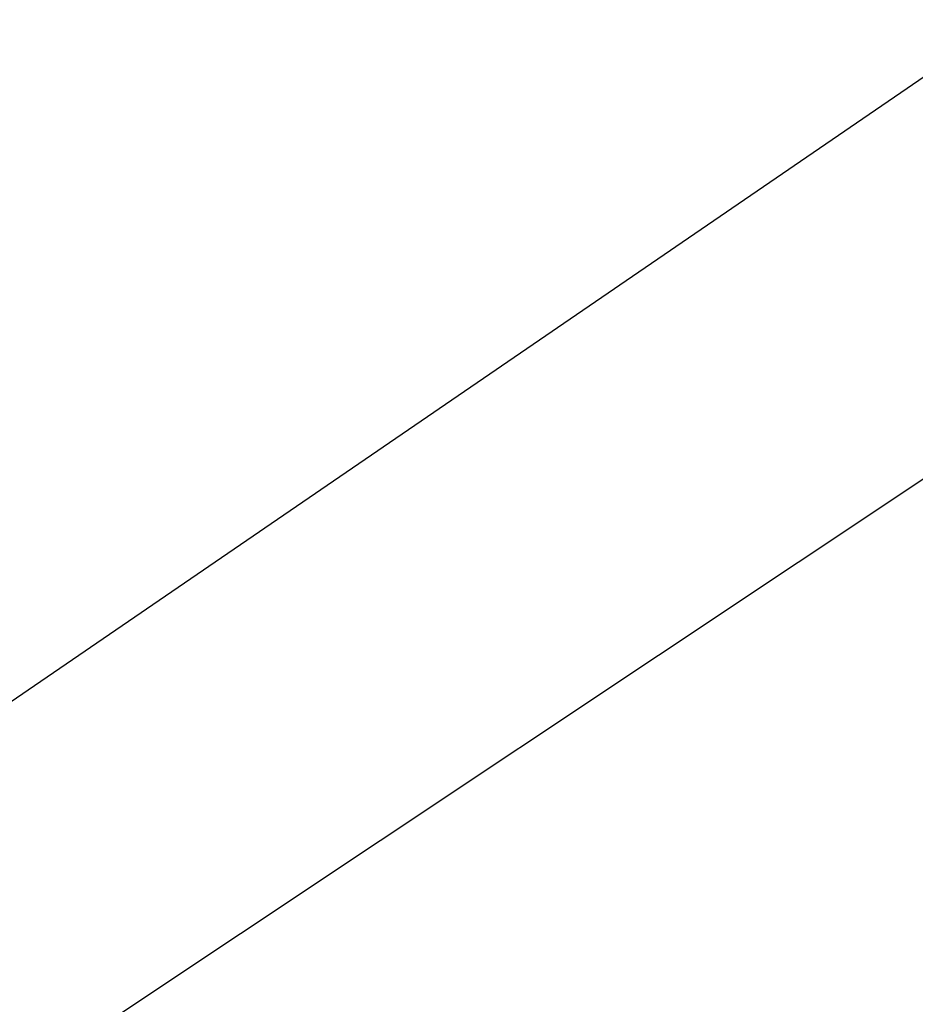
# Model space of a CAD drawing. Extents: x 0 to 901, y 0 to 72.
# Tile 132 of 256: x 448.84637 to 448.84811, y 61.25976 to 61.26168. Entities that reach past the tile are written whole.
import ezdxf

# ---------------------------------------------------------------- set-up
doc = ezdxf.new("R2010")
doc.units = 0
doc.header["$LTSCALE"] = 25.4
doc.layers.get('0').update_dxf_attribs({"color": 13, "linetype": 'CONTINUOUS'})

# ---------------------------------------------------------------- blocks, each defined once
blk = doc.blocks.new('PIN-LED-M-8128_STL')
at = {"color": 0}
for p, q in [((10.8972921, 453.6447754, 62.292778), (11.1116762, 453.3226624, 62.0789833)), ((10.8972921, 453.6447754, 62.292778), (11.1116762, 453.3226624, 62.0789833)), ((10.892415, 453.6429443, 58.792408), (11.1116762, 453.3226624, 58.5789871)), ((10.892415, 453.6429443, 58.792408), (11.1116762, 453.3226624, 58.5789871))]:
    blk.add_line(p, q, dxfattribs=at)
mesh = blk.add_polyface(dxfattribs=at)
corners = [(11.2913332, 453.410614, 63.4900055), (11.0839043, 453.7290955, 63.706955), (11.1866732, 453.3565979, 63.4835777)]
mesh.append_faces([[corners[k] for k in face] for face in [(0, 1, 2)]], dxfattribs={"color": 0})

msp = doc.modelspace()

# ---------------------------------------------------------------- block references
at = {"color": 250, "rotation": 270}
msp.add_blockref('PIN-LED-M-8128_STL', (-4.5156512, 72.3450928, -0.2648032), dxfattribs=at)

doc.saveas('drawing.dxf')
